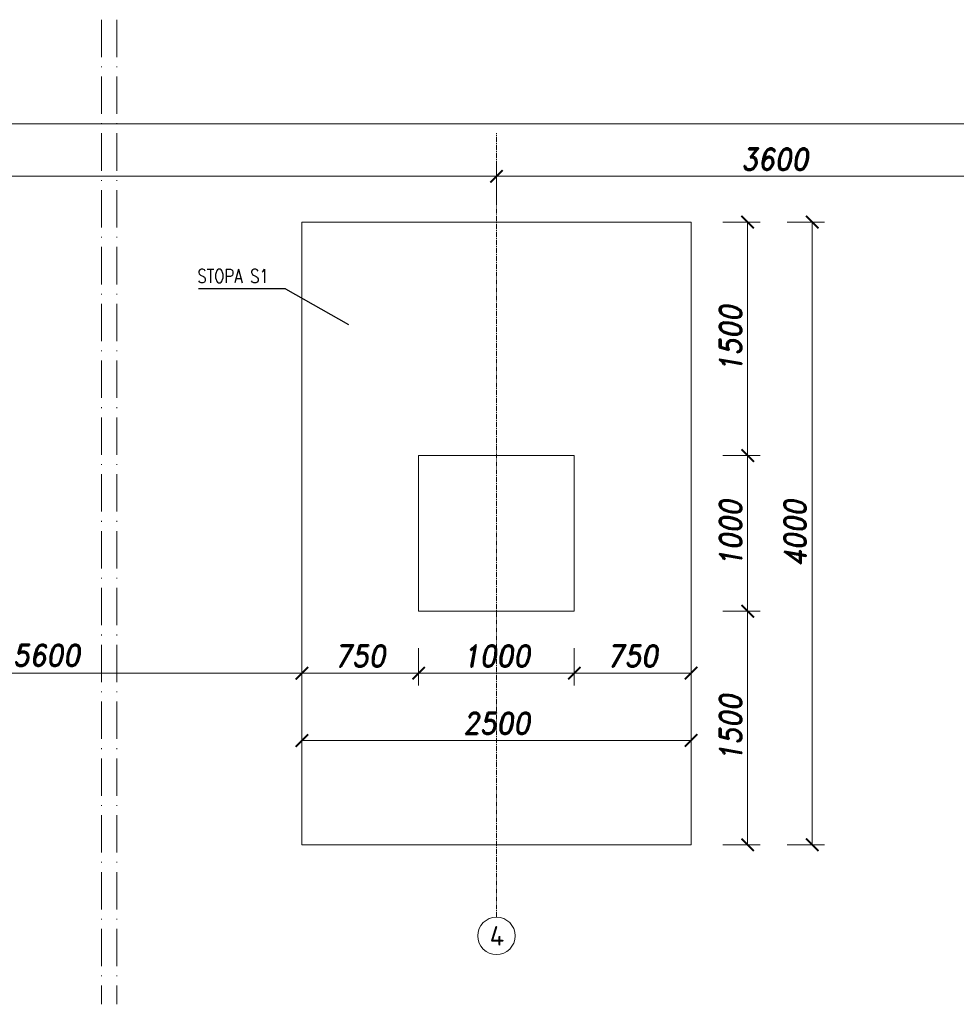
# Model space of a CAD drawing. Header units: millimetres. Extents: x 1495 to 2068, y -230 to 151.
# Tile 5 of 9: x 1721 to 1841, y 19 to 145. Entities that reach past the tile are written whole.
import ezdxf

# ---------------------------------------------------------------- set-up
doc = ezdxf.new("R2010")
doc.units = ezdxf.units.MM
doc.header["$PDMODE"] = 65
doc.linetypes.add('ACAD_ISO10W100', pattern=[18, 12, -3, 0, -3])
doc.linetypes.add('CENTER', pattern=[50.8, 31.75, -6.35, 6.35, -6.35])
doc.layers.add('BK_0.50', color=3, linetype='Continuous', lineweight=50)
doc.layers.add('BK_Beton', color=2, linetype='Continuous', lineweight=15)
doc.layers.add('TB_CIENKA', color=5, linetype='Continuous')
doc.layers.add('xxOś B_rysunek_Widok ogólny_Representor_', color=7, linetype='Continuous')
doc.styles.add('RBCS_opis1', font='isocpeur.ttf', dxfattribs={"oblique": 5, "height": 5})
doc.styles.add('ROMAND', font='romand.shx', dxfattribs={"width": 0.9, "oblique": 10})
doc.dimstyles.new('mosstowy 1-100', dxfattribs={"dimscale": 20, "dimtxt": 7, "dimasz": 4, "dimexe": 4, "dimexo": 4, "dimgap": 2, "dimtad": 1, "dimdec": 0, "dimtxsty": 'ROMAND', "dimblk": 'ARCHTICK', "dimcen": 4, "dimclrd": 4, "dimclre": 4, "dimclrt": 256, "dimadec": 0, "dimazin": 0, "dimtfac": 1, "dimtdec": 0, "dimtmove": 1, "dimatfit": 3, "dimfxl": 8, "dimfxlon": 1, "dimtfillclr": 256, "dimlwd": 9, "dimlwe": 9, "dimarcsym": 0})

# ---------------------------------------------------------------- blocks, each defined once
blk = doc.blocks.new('_ArchTick')
at = {"layer": 'BK_0.50', "color": 0, "const_width": 0.15}
blk.add_lwpolyline([(-0.5, -0.5), (0.5, 0.5)], dxfattribs=at)
blk = doc.blocks.new('*D38')
at = {"layer": 'BK_Beton', "color": 8, "lineweight": 9, "ltscale": 0.02, "transparency": 16777216}
for p, q in [((1496.8, 128.73), (1496.8, 133.53)), ((1853.58, 131.93), (1853.58, 133.53)), ((1496.8, 131.93), (1853.58, 131.93))]:
    blk.add_line(p, q, dxfattribs=at)
at = {"layer": 'Defpoints', "color": 0, "ltscale": 0.02, "transparency": 16777216}
for p in [(1853.58, 131.93), (1853.58, 130.74), (1496.8, 125.19)]:
    blk.add_point(p, dxfattribs=at)
at = {"layer": 'BK_Beton', "color": 8, "lineweight": 9, "ltscale": 0.02, "transparency": 16777216, "xscale": 1.600000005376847, "yscale": 1.600000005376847, "zscale": 1.600000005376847, "rotation": 180}
blk.add_blockref('_ArchTick', (1496.8, 131.93), dxfattribs=at)
at = {"layer": 'BK_Beton', "color": 8, "lineweight": 9, "ltscale": 0.02, "transparency": 16777216, "xscale": 1.600000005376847, "yscale": 1.600000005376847, "zscale": 1.600000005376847}
blk.add_blockref('_ArchTick', (1853.58, 131.93), dxfattribs=at)
at = {"layer": 'BK_Beton', "color": 1, "ltscale": 0.02, "transparency": 16777216, "insert": (1675.19, 134.13), "char_height": 2.8, "attachment_point": 5, "style": 'ROMAND'}
blk.add_mtext('22400', dxfattribs=at)
blk = doc.blocks.new('*D56')
at = {"layer": 'BK_Beton', "color": 8, "lineweight": 9, "ltscale": 0.02, "transparency": 16777216}
for p, q in [((1675.19, 128.39), (1675.19, 123.59)), ((1782.08, 121.99), (1782.08, 126.79)), ((1675.19, 125.19), (1782.08, 125.19))]:
    blk.add_line(p, q, dxfattribs=at)
at = {"layer": 'Defpoints', "color": 0, "ltscale": 0.02, "transparency": 16777216}
for p in [(1675.19, 130.74), (1782.08, 125.19), (1782.08, 119.31)]:
    blk.add_point(p, dxfattribs=at)
at = {"layer": 'BK_Beton', "color": 8, "lineweight": 9, "ltscale": 0.02, "transparency": 16777216, "xscale": 1.600000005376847, "yscale": 1.600000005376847, "zscale": 1.600000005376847, "rotation": 180}
blk.add_blockref('_ArchTick', (1675.19, 125.19), dxfattribs=at)
at = {"layer": 'BK_Beton', "color": 8, "lineweight": 9, "ltscale": 0.02, "transparency": 16777216, "xscale": 1.600000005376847, "yscale": 1.600000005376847, "zscale": 1.600000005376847}
blk.add_blockref('_ArchTick', (1782.08, 125.19), dxfattribs=at)
at = {"layer": 'BK_Beton', "color": 1, "ltscale": 0.02, "transparency": 16777216, "insert": (1701.45, 127.48), "char_height": 2.8, "attachment_point": 5, "style": 'ROMAND'}
blk.add_mtext('7100', dxfattribs=at)
blk = doc.blocks.new('*D57')
at = {"layer": 'BK_Beton', "color": 8, "lineweight": 9, "ltscale": 0.02, "transparency": 16777216}
for p, q in [((1700.19, 58.16), (1700.19, 62.96)), ((1757.08, 58.16), (1757.08, 62.96)), ((1700.19, 61.36), (1757.08, 61.36))]:
    blk.add_line(p, q, dxfattribs=at)
at = {"layer": 'Defpoints', "color": 0, "ltscale": 0.02, "transparency": 16777216}
for p in [(1757.08, 61.36), (1700.19, 39.31), (1757.08, 39.31)]:
    blk.add_point(p, dxfattribs=at)
at = {"layer": 'BK_Beton', "color": 8, "lineweight": 9, "ltscale": 0.02, "transparency": 16777216, "xscale": 1.600000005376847, "yscale": 1.600000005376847, "zscale": 1.600000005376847, "rotation": 180}
blk.add_blockref('_ArchTick', (1700.19, 61.36), dxfattribs=at)
at = {"layer": 'BK_Beton', "color": 8, "lineweight": 9, "ltscale": 0.02, "transparency": 16777216, "xscale": 1.600000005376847, "yscale": 1.600000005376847, "zscale": 1.600000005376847}
blk.add_blockref('_ArchTick', (1757.08, 61.36), dxfattribs=at)
at = {"layer": 'BK_Beton', "color": 1, "ltscale": 0.02, "transparency": 16777216, "insert": (1724.25, 63.66), "char_height": 2.8, "attachment_point": 5, "style": 'ROMAND'}
blk.add_mtext('5600', dxfattribs=at)
blk = doc.blocks.new('*D58')
at = {"layer": 'BK_Beton', "color": 8, "lineweight": 9, "ltscale": 0.02, "transparency": 16777216}
for p, q in [((1772.08, 64.56), (1772.08, 59.76)), ((1757.08, 58.16), (1757.08, 62.96)), ((1757.08, 61.36), (1772.08, 61.36))]:
    blk.add_line(p, q, dxfattribs=at)
at = {"layer": 'Defpoints', "color": 0, "ltscale": 0.02, "transparency": 16777216}
for p in [(1772.08, 69.31), (1772.08, 61.36), (1757.08, 39.31)]:
    blk.add_point(p, dxfattribs=at)
at = {"layer": 'BK_Beton', "color": 8, "lineweight": 9, "ltscale": 0.02, "transparency": 16777216, "xscale": 1.600000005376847, "yscale": 1.600000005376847, "zscale": 1.600000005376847, "rotation": 180}
blk.add_blockref('_ArchTick', (1757.08, 61.36), dxfattribs=at)
at = {"layer": 'BK_Beton', "color": 8, "lineweight": 9, "ltscale": 0.02, "transparency": 16777216, "xscale": 1.600000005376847, "yscale": 1.600000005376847, "zscale": 1.600000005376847}
blk.add_blockref('_ArchTick', (1772.08, 61.36), dxfattribs=at)
at = {"layer": 'BK_Beton', "color": 1, "ltscale": 0.02, "transparency": 16777216, "insert": (1764.58, 63.56), "char_height": 2.8, "attachment_point": 5, "style": 'ROMAND'}
blk.add_mtext('750', dxfattribs=at)
blk = doc.blocks.new('*D59')
at = {"layer": 'BK_Beton', "color": 8, "lineweight": 9, "ltscale": 0.02, "transparency": 16777216}
for p, q in [((1772.08, 64.56), (1772.08, 59.76)), ((1792.08, 64.56), (1792.08, 59.76)), ((1772.08, 61.36), (1792.08, 61.36))]:
    blk.add_line(p, q, dxfattribs=at)
at = {"layer": 'Defpoints', "color": 0, "ltscale": 0.02, "transparency": 16777216}
for p in [(1772.08, 69.31), (1792.08, 69.31), (1792.08, 61.36)]:
    blk.add_point(p, dxfattribs=at)
at = {"layer": 'BK_Beton', "color": 8, "lineweight": 9, "ltscale": 0.02, "transparency": 16777216, "xscale": 1.600000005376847, "yscale": 1.600000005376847, "zscale": 1.600000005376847, "rotation": 180}
blk.add_blockref('_ArchTick', (1772.08, 61.36), dxfattribs=at)
at = {"layer": 'BK_Beton', "color": 8, "lineweight": 9, "ltscale": 0.02, "transparency": 16777216, "xscale": 1.600000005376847, "yscale": 1.600000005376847, "zscale": 1.600000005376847}
blk.add_blockref('_ArchTick', (1792.08, 61.36), dxfattribs=at)
at = {"layer": 'BK_Beton', "color": 1, "ltscale": 0.02, "transparency": 16777216, "insert": (1782.08, 63.56), "char_height": 2.8, "attachment_point": 5, "style": 'ROMAND'}
blk.add_mtext('1000', dxfattribs=at)
blk = doc.blocks.new('*D60')
at = {"layer": 'BK_Beton', "color": 8, "lineweight": 9, "ltscale": 0.02, "transparency": 16777216}
for p, q in [((1792.08, 64.56), (1792.08, 59.76)), ((1807.08, 58.16), (1807.08, 62.96)), ((1792.08, 61.36), (1807.08, 61.36))]:
    blk.add_line(p, q, dxfattribs=at)
at = {"layer": 'Defpoints', "color": 0, "ltscale": 0.02, "transparency": 16777216}
for p in [(1792.08, 69.31), (1807.08, 61.36), (1807.08, 39.31)]:
    blk.add_point(p, dxfattribs=at)
at = {"layer": 'BK_Beton', "color": 8, "lineweight": 9, "ltscale": 0.02, "transparency": 16777216, "xscale": 1.600000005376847, "yscale": 1.600000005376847, "zscale": 1.600000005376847, "rotation": 180}
blk.add_blockref('_ArchTick', (1792.08, 61.36), dxfattribs=at)
at = {"layer": 'BK_Beton', "color": 8, "lineweight": 9, "ltscale": 0.02, "transparency": 16777216, "xscale": 1.600000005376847, "yscale": 1.600000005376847, "zscale": 1.600000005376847}
blk.add_blockref('_ArchTick', (1807.08, 61.36), dxfattribs=at)
at = {"layer": 'BK_Beton', "color": 1, "ltscale": 0.02, "transparency": 16777216, "insert": (1799.58, 63.56), "char_height": 2.8, "attachment_point": 5, "style": 'ROMAND'}
blk.add_mtext('750', dxfattribs=at)
blk = doc.blocks.new('*D61')
at = {"layer": 'BK_Beton', "color": 8, "lineweight": 9, "ltscale": 0.02, "transparency": 16777216}
for p, q in [((1757.08, 49.51), (1757.08, 54.31)), ((1807.08, 49.51), (1807.08, 54.31)), ((1757.08, 52.71), (1807.08, 52.71))]:
    blk.add_line(p, q, dxfattribs=at)
at = {"layer": 'Defpoints', "color": 0, "ltscale": 0.02, "transparency": 16777216}
for p in [(1807.08, 52.71), (1757.08, 39.31), (1807.08, 39.31)]:
    blk.add_point(p, dxfattribs=at)
at = {"layer": 'BK_Beton', "color": 8, "lineweight": 9, "ltscale": 0.02, "transparency": 16777216, "xscale": 1.600000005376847, "yscale": 1.600000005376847, "zscale": 1.600000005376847, "rotation": 180}
blk.add_blockref('_ArchTick', (1757.08, 52.71), dxfattribs=at)
at = {"layer": 'BK_Beton', "color": 8, "lineweight": 9, "ltscale": 0.02, "transparency": 16777216, "xscale": 1.600000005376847, "yscale": 1.600000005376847, "zscale": 1.600000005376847}
blk.add_blockref('_ArchTick', (1807.08, 52.71), dxfattribs=at)
at = {"layer": 'BK_Beton', "color": 1, "ltscale": 0.02, "transparency": 16777216, "insert": (1782.08, 54.91), "char_height": 2.8, "attachment_point": 5, "style": 'ROMAND'}
blk.add_mtext('2500', dxfattribs=at)
blk = doc.blocks.new('*D62')
at = {"layer": 'BK_Beton', "color": 8, "lineweight": 9, "ltscale": 0.02, "transparency": 16777216}
for p, q in [((1811.15, 119.31), (1815.95, 119.31)), ((1814.35, 119.31), (1814.35, 89.31)), ((1811.15, 89.31), (1815.95, 89.31))]:
    blk.add_line(p, q, dxfattribs=at)
at = {"layer": 'Defpoints', "color": 0, "ltscale": 0.02, "transparency": 16777216}
for p in [(1807.08, 119.31), (1792.08, 89.31), (1814.35, 89.31)]:
    blk.add_point(p, dxfattribs=at)
at = {"layer": 'BK_Beton', "color": 8, "lineweight": 9, "ltscale": 0.02, "transparency": 16777216, "xscale": 1.600000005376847, "yscale": 1.600000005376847, "zscale": 1.600000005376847}
for p, rotation in [((1814.35, 119.31), 90), ((1814.35, 89.31), 270)]:
    blk.add_blockref('_ArchTick', p, dxfattribs=dict(at, rotation=rotation))
at = {"layer": 'BK_Beton', "color": 1, "ltscale": 0.02, "transparency": 16777216, "insert": (1812.15, 104.31), "char_height": 2.8, "attachment_point": 5, "rotation": 90, "style": 'ROMAND'}
blk.add_mtext('1500', dxfattribs=at)
blk = doc.blocks.new('*D63')
at = {"layer": 'BK_Beton', "color": 8, "lineweight": 9, "ltscale": 0.02, "transparency": 16777216}
for p, q in [((1811.15, 89.31), (1815.95, 89.31)), ((1814.35, 89.31), (1814.35, 69.31)), ((1811.15, 69.31), (1815.95, 69.31))]:
    blk.add_line(p, q, dxfattribs=at)
at = {"layer": 'Defpoints', "color": 0, "ltscale": 0.02, "transparency": 16777216}
for p in [(1792.08, 89.31), (1792.08, 69.31), (1814.35, 69.31)]:
    blk.add_point(p, dxfattribs=at)
at = {"layer": 'BK_Beton', "color": 8, "lineweight": 9, "ltscale": 0.02, "transparency": 16777216, "xscale": 1.600000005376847, "yscale": 1.600000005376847, "zscale": 1.600000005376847}
for p, rotation in [((1814.35, 89.31), 90), ((1814.35, 69.31), 270)]:
    blk.add_blockref('_ArchTick', p, dxfattribs=dict(at, rotation=rotation))
at = {"layer": 'BK_Beton', "color": 1, "ltscale": 0.02, "transparency": 16777216, "insert": (1812.15, 79.31), "char_height": 2.8, "attachment_point": 5, "rotation": 90, "style": 'ROMAND'}
blk.add_mtext('1000', dxfattribs=at)
blk = doc.blocks.new('*D64')
at = {"layer": 'BK_Beton', "color": 8, "lineweight": 9, "ltscale": 0.02, "transparency": 16777216}
for p, q in [((1811.15, 69.31), (1815.95, 69.31)), ((1814.35, 69.31), (1814.35, 39.31)), ((1811.15, 39.31), (1815.95, 39.31))]:
    blk.add_line(p, q, dxfattribs=at)
at = {"layer": 'Defpoints', "color": 0, "ltscale": 0.02, "transparency": 16777216}
for p in [(1792.08, 69.31), (1807.08, 39.31), (1814.35, 39.31)]:
    blk.add_point(p, dxfattribs=at)
at = {"layer": 'BK_Beton', "color": 8, "lineweight": 9, "ltscale": 0.02, "transparency": 16777216, "xscale": 1.600000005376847, "yscale": 1.600000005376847, "zscale": 1.600000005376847}
for p, rotation in [((1814.35, 69.31), 90), ((1814.35, 39.31), 270)]:
    blk.add_blockref('_ArchTick', p, dxfattribs=dict(at, rotation=rotation))
at = {"layer": 'BK_Beton', "color": 1, "ltscale": 0.02, "transparency": 16777216, "insert": (1812.15, 54.31), "char_height": 2.8, "attachment_point": 5, "rotation": 90, "style": 'ROMAND'}
blk.add_mtext('1500', dxfattribs=at)
blk = doc.blocks.new('*D65')
at = {"layer": 'BK_Beton', "color": 8, "lineweight": 9, "ltscale": 0.02, "transparency": 16777216}
for p, q in [((1819.44, 119.31), (1824.24, 119.31)), ((1822.64, 119.31), (1822.64, 39.31)), ((1819.44, 39.31), (1824.24, 39.31))]:
    blk.add_line(p, q, dxfattribs=at)
at = {"layer": 'Defpoints', "color": 0, "ltscale": 0.02, "transparency": 16777216}
for p in [(1807.08, 119.31), (1807.08, 39.31), (1822.64, 39.31)]:
    blk.add_point(p, dxfattribs=at)
at = {"layer": 'BK_Beton', "color": 8, "lineweight": 9, "ltscale": 0.02, "transparency": 16777216, "xscale": 1.600000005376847, "yscale": 1.600000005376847, "zscale": 1.600000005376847}
for p, rotation in [((1822.64, 119.31), 90), ((1822.64, 39.31), 270)]:
    blk.add_blockref('_ArchTick', p, dxfattribs=dict(at, rotation=rotation))
at = {"layer": 'BK_Beton', "color": 1, "ltscale": 0.02, "transparency": 16777216, "insert": (1820.44, 79.31), "char_height": 2.8, "attachment_point": 5, "rotation": 90, "style": 'ROMAND'}
blk.add_mtext('4000', dxfattribs=at)
blk = doc.blocks.new('*D66')
at = {"layer": 'BK_Beton', "color": 8, "lineweight": 9, "ltscale": 0.02, "transparency": 16777216}
for p, q in [((1853.58, 128.39), (1853.58, 123.59)), ((1782.08, 121.99), (1782.08, 126.79)), ((1782.08, 125.19), (1853.58, 125.19))]:
    blk.add_line(p, q, dxfattribs=at)
at = {"layer": 'Defpoints', "color": 0, "ltscale": 0.02, "transparency": 16777216}
for p in [(1853.58, 130.74), (1853.58, 125.19), (1782.08, 119.31)]:
    blk.add_point(p, dxfattribs=at)
at = {"layer": 'BK_Beton', "color": 8, "lineweight": 9, "ltscale": 0.02, "transparency": 16777216, "xscale": 1.600000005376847, "yscale": 1.600000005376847, "zscale": 1.600000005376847, "rotation": 180}
blk.add_blockref('_ArchTick', (1782.08, 125.19), dxfattribs=at)
at = {"layer": 'BK_Beton', "color": 8, "lineweight": 9, "ltscale": 0.02, "transparency": 16777216, "xscale": 1.600000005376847, "yscale": 1.600000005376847, "zscale": 1.600000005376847}
blk.add_blockref('_ArchTick', (1853.58, 125.19), dxfattribs=at)
at = {"layer": 'BK_Beton', "color": 1, "ltscale": 0.02, "transparency": 16777216, "insert": (1817.83, 127.39), "char_height": 2.8, "attachment_point": 5, "style": 'ROMAND'}
blk.add_mtext('3600', dxfattribs=at)

msp = doc.modelspace()

# ---------------------------------------------------------------- linework, layer by layer
at = {"layer": 'BK_Beton', "linetype": 'ACAD_ISO10W100', "ltscale": 0.4}
for p, q in [((1731.311, 145.314), (1731.311, 18.817)), ((1733.311, 145.314), (1733.311, 18.817))]:
    msp.add_line(p, q, dxfattribs=at)
at = {"layer": 'BK_Beton', "ltscale": 0.02}
for points in [[(1757.078, 119.309), (1807.078, 119.309), (1807.078, 39.309), (1757.078, 39.309)], [(1772.078, 89.309), (1792.078, 89.309), (1792.078, 69.309), (1772.078, 69.309)]]:
    msp.add_lwpolyline(points, close=True, dxfattribs=at)
at = {"layer": 'TB_CIENKA', "color": 2, "ltscale": 0.02}
for q in [(1743.813, 110.753), (1763.051, 106.166)]:
    msp.add_line((1754.966, 110.753), q, dxfattribs=at)
at = {"layer": 'xxOś B_rysunek_Widok ogólny_Representor_', "color": 3, "linetype": 'CENTER', "lineweight": 0, "ltscale": 0.02}
msp.add_line((1782.078, 30.009), (1782.078, 130.744), dxfattribs=at)
msp.add_line((1782.078, 30.009), (1782.078, 130.744), dxfattribs=at)
at = {"layer": 'xxOś B_rysunek_Widok ogólny_Representor_', "color": 3, "lineweight": 0, "ltscale": 0.02}
msp.add_circle((1782.078, 27.608), 2.401, dxfattribs=at)
msp.add_circle((1782.078, 27.608), 2.401, dxfattribs=at)

# ---------------------------------------------------------------- texts
at = {"layer": 'BK_Beton', "ltscale": 0.02, "style": 'ROMAND', "width": 0.8}
msp.add_text('STOPA S1', height=1.75, dxfattribs=at).set_placement((1743.648, 111.501))
at = {"layer": 'xxOś B_rysunek_Widok ogólny_Representor_', "color": 3, "ltscale": 0.02, "style": 'RBCS_opis1'}
msp.add_text('4', height=2.5, dxfattribs=at).set_placement((1781.203, 26.358))

# ---------------------------------------------------------------- dimensions: what is measured, and where the dimension line sits
at = {"layer": 'BK_Beton', "color": 1, "ltscale": 0.02}
for base, p1, p2, text, picture, middle in [((1853.578, 131.928), (1496.803, 125.19), (1853.578, 130.744), '22400', '*D38', (1675.191, 131.928)), ((1782.078, 125.19), (1675.191, 130.744), (1782.078, 119.309), '7100', '*D56', (1701.446, 125.284)), ((1757.078, 61.355), (1700.191, 39.309), (1757.078, 39.309), '5600', '*D57', (1724.252, 61.461))]:
    dim = msp.add_linear_dim(base=base, p1=p1, p2=p2, text=text, dimstyle='mosstowy 1-100', override={"dimscale": 0.4, "dimlfac": 50, "dimclrd": 8, "dimclre": 8, "dimclrt": 1}, dxfattribs=at)
    dim.commit()
    dim.dimension.update_dxf_attribs({"geometry": picture, "text_midpoint": middle, "dimtype": 160})
dim = msp.add_linear_dim(base=(1853.578, 125.19), p1=(1782.078, 119.309), p2=(1853.578, 130.744), text='3600', dimstyle='mosstowy 1-100', override={"dimscale": 0.4, "dimlfac": 50, "dimclrd": 8, "dimclre": 8, "dimclrt": 1}, dxfattribs=at)
dim.commit()
dim.dimension.update_dxf_attribs({"geometry": '*D66', "text_midpoint": (1817.828, 127.39)})
for base, p1, p2, picture, middle in [((1814.354, 89.309), (1807.078, 119.309), (1792.078, 89.309), '*D62', (1812.154, 104.309)), ((1822.641, 39.309), (1807.078, 119.309), (1807.078, 39.309), '*D65', (1820.441, 79.309)), ((1814.354, 69.309), (1792.078, 89.309), (1792.078, 69.309), '*D63', (1812.154, 79.309)), ((1814.354, 39.309), (1792.078, 69.309), (1807.078, 39.309), '*D64', (1812.154, 54.309))]:
    dim = msp.add_linear_dim(base=base, p1=p1, p2=p2, angle=90, dimstyle='mosstowy 1-100', override={"dimscale": 0.4, "dimlfac": 50, "dimclrd": 8, "dimclre": 8, "dimclrt": 1}, dxfattribs=at)
    dim.commit()
    dim.dimension.update_dxf_attribs({"geometry": picture, "text_midpoint": middle})
for base, p1, p2, picture, middle in [((1772.078, 61.355), (1757.078, 39.309), (1772.078, 69.309), '*D58', (1764.578, 63.555)), ((1792.078, 61.355), (1772.078, 69.309), (1792.078, 69.309), '*D59', (1782.078, 63.555)), ((1807.078, 61.355), (1792.078, 69.309), (1807.078, 39.309), '*D60', (1799.578, 63.555)), ((1807.078, 52.714), (1757.078, 39.309), (1807.078, 39.309), '*D61', (1782.078, 54.914))]:
    dim = msp.add_linear_dim(base=base, p1=p1, p2=p2, dimstyle='mosstowy 1-100', override={"dimscale": 0.4, "dimlfac": 50, "dimclrd": 8, "dimclre": 8, "dimclrt": 1}, dxfattribs=at)
    dim.commit()
    dim.dimension.update_dxf_attribs({"geometry": picture, "text_midpoint": middle})

doc.saveas('drawing.dxf')
